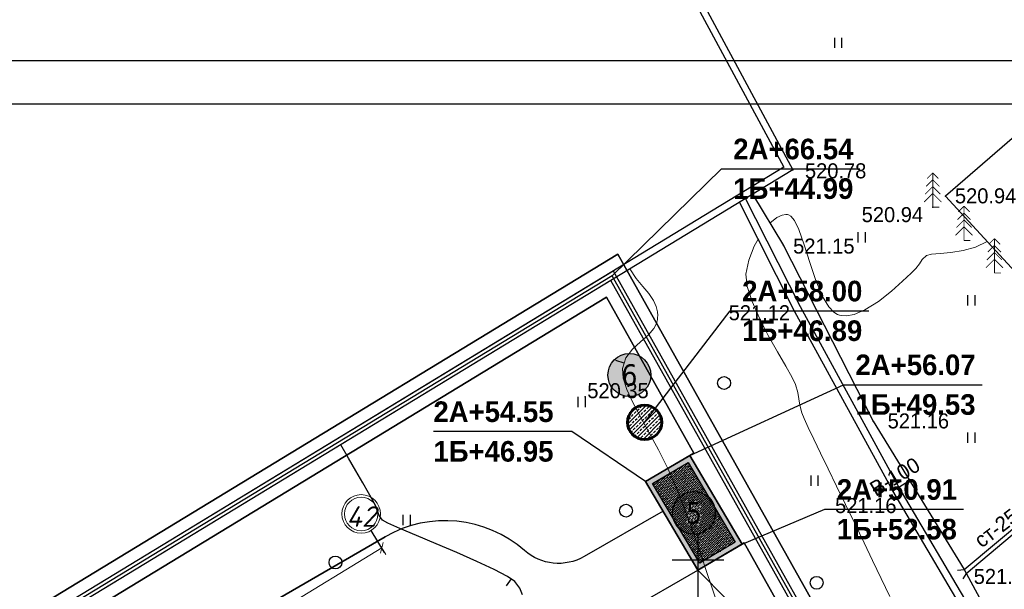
# Model space of a CAD drawing. Header units: millimetres. Extents: x 767170 to 66149698, y -983507 to 2493658.
# Tile 164 of 256: x 2419875 to 2477270, y -509370 to -476194. Entities that reach past the tile are written whole.
import ezdxf
from ezdxf.enums import TextEntityAlignment as Align

# ---------------------------------------------------------------- set-up
doc = ezdxf.new("R2010")
doc.units = ezdxf.units.MM
doc.linetypes.add('Д_ТРОТ_ТРУБА', pattern=[3, 1.5, -1.5])
for name, color, linetype in [('(001) Сетка', 92, 'Continuous'), ('(004) Точки рельефа', 7, 'Continuous'), ('(014) Водопровод', 5, 'ИК_Водопровод -------в--------'), ('(022) Возд. Линии', 7, 'Continuous'), ('(025) Дорога', 7, 'Continuous'), ('(027) Гидрография', 7, 'Continuous'), ('(028) Гидротехн.', 7, 'Continuous'), ('(031) Горизонтали', 42, 'Continuous'), ('(036) Растительность', 7, 'Continuous'), ('(038) Деревья', 7, 'Continuous'), ('(040) Ограда', 7, 'Continuous'), ('A_STROYSETKA', 5, 'Continuous'), ('G_KOORD', 7, 'Continuous'), ('GLUXOY OG', 7, 'Continuous'), ('os', 3, 'Continuous')]:
    doc.layers.add(name, color=color, linetype=linetype)
doc.layers.add('(032) Горизонтали утолщенные', color=32, linetype='Continuous', lineweight=30)
doc.layers.add('(042) Бергштрих', color=32, linetype='Continuous', lineweight=30)
doc.styles.add('BLACK', font='tahomabd.ttf')
doc.styles.add('BM-431', font='txt')
doc.styles.add('D-431', font='txt')
doc.styles.add('FAYZXON', font='GOTHICB.TTF')
doc.styles.get("Standard").update_dxf_attribs({"font": 'isocpeui.ttf'})
doc.styles.add('Tahoma', font='tahoma.ttf')
doc.linetypes.add('GAZ_VOZDUSH', pattern='A,1,-2,["~",Standard,S=3,R=0,X=-1.5,Y=-1.5],-1,10', length=14)
doc.linetypes.add('ИК_Водопровод -------в--------', pattern='A,9,-0.6,["В",Standard,S=1.2,R=0,X=0,Y=-0.6],-1.2', length=10.8)
doc.linetypes.add('ОГРАДА_БЕТ', pattern='A,4,["|",Standard,S=0.8,R=0,X=0,Y=-0.8],4', length=8)
doc.linetypes.add('ОГРАДА_ГЛИН', pattern='A,4,["|",Standard,S=0.8,R=0,X=0,Y=-0.8],0.5,["|",Standard,S=0.8,R=0,X=0,Y=-0.8],3.5', length=8)
doc.dimstyles.new('genplan dimension', dxfattribs={"dimtxt": 1100, "dimasz": 450, "dimexe": 450, "dimexo": 0, "dimgap": 80, "dimtad": 1, "dimlfac": 0.001, "dimtxsty": 'BLACK', "dimblk": 'OBLIQUE', "dimcen": 0, "dimclrd": 186, "dimclre": 186, "dimclrt": 186, "dimadec": 1, "dimazin": 0, "dimtfac": 1, "dimtmove": 0, "dimatfit": 3, "dimldrblk": 'OBLIQUE', "dimfxl": 1, "dimlwd": 9, "dimlwe": 9, "dimarcsym": 0})

# ---------------------------------------------------------------- blocks, each defined once
blk = doc.blocks.new('A11111111111')
blk.add_lwpolyline([(-186450, -2503181), (654550, -2503181), (654550, -1909181), (-186450, -1909181)], close=True)
blk.add_lwpolyline([(649550, -2498181), (-166450, -2498181), (-166450, -1914181), (649550, -1914181), (649550, -2498181)])
blk = doc.blocks.new('d')
at = {"layer": '(038) Деревья'}
blk.add_ellipse((0, 0), major_axis=(0.265, 0.265), ratio=1, start_param=5.497787, end_param=11.780972, dxfattribs=at)
blk = doc.blocks.new('I04010')
for p, q in [((-0.412273, 0.007146), (-0.412273, 1.207146)), ((0.387727, 1.207146), (0.387727, 0.007146))]:
    blk.add_line(p, q)
blk = doc.blocks.new('Setka')
at = {"layer": '(001) Сетка'}
for p, q in [((0, 1.5), (0, -1.5)), ((-1.5, 0), (1.5, 0))]:
    blk.add_line(p, q, dxfattribs=at)
blk = doc.blocks.new('ell-flat-31-flat-1')
at = {"layer": '(038) Деревья', "const_width": 0.05}
for points in [[(0, 2), (-0.329, 1.671)], [(0, 0), (0, 2)], [(0, 2), (0.329, 1.671)], [(0, 1.2), (-0.443, 0.757)], [(0, 1.6), (-0.386, 1.214)], [(0, 1.6), (0.386, 1.214)], [(0, 1.2), (0.443, 0.757)], [(0, 0.8), (-0.5, 0.3)], [(0, 0.8), (0.5, 0.3)], [(0, 0), (0.375, 0)]]:
    blk.add_lwpolyline(points, dxfattribs=at)
blk = doc.blocks.new('ell-flat-30-flat-1')
at = {"layer": '(038) Деревья', "const_width": 0.05}
for points in [[(0, 2), (-0.329, 1.671)], [(0, 0), (0, 2)], [(0, 2), (0.329, 1.671)], [(0, 1.2), (-0.443, 0.757)], [(0, 1.6), (-0.386, 1.214)], [(0, 1.6), (0.386, 1.214)], [(0, 1.2), (0.443, 0.757)], [(0, 0.8), (-0.5, 0.3)], [(0, 0.8), (0.5, 0.3)], [(0, 0), (0.375, 0)]]:
    blk.add_lwpolyline(points, dxfattribs=at)
blk = doc.blocks.new('ell-flat-2-flat-1-flat-1')
at = {"layer": '(038) Деревья', "const_width": 0.05}
for points in [[(0, 2), (-0.329, 1.671)], [(0, 0), (0, 2)], [(0, 2), (0.329, 1.671)], [(0, 1.2), (-0.443, 0.757)], [(0, 1.6), (-0.386, 1.214)], [(0, 1.6), (0.386, 1.214)], [(0, 1.2), (0.443, 0.757)], [(0, 0.8), (-0.5, 0.3)], [(0, 0.8), (0.5, 0.3)], [(0, 0), (0.375, 0)]]:
    blk.add_lwpolyline(points, dxfattribs=at)
blk = doc.blocks.new('Topo Xos')
at = {"layer": '(004) Точки рельефа', "color": 7, "linetype": 'ByBlock', "lineweight": -2, "transparency": 16777216}
for p in [(12.191, 86.678), (21.093, 85.142), (20.345, 84.498), (11.646, 82.259), (12.311, 78.406), (0.083, 73.456), (16.876, 72.039), (18.022, 67.982), (22.166, 63.397)]:
    blk.add_point(p, dxfattribs=at)
at = {"layer": '(014) Водопровод', "linetype": 'GAZ_VOZDUSH', "ltscale": 600, "transparency": 16777216, "flags": 128}
blk.add_lwpolyline([(18.022, 67.982), (18.995, 68.578)], dxfattribs=at)
at = {"layer": '(025) Дорога', "linetype": 'Д_ТРОТ_ТРУБА', "ltscale": 600, "transparency": 16777216, "flags": 128}
blk.add_lwpolyline([(99.783, 96.359), (81.261, 80.871), (79.873, 79.57), (70.051, 72.807), (56.622, 62.274), (54.558, 61.518), (53.68, 61.811), (32.281, 80.713), (26.369, 89.721), (21.093, 85.142), (27.429, 78.24), (30.299, 75.145), (47.207, 58.978), (47.207, 58.089), (46.917, 57.221), (40.095, 52.309), (39.685, 52.197), (38.937, 52.632), (35.136, 54.564), (29.406, 50.307), (28.79, 49.703), (16.153, 44.516), (-0.591, 35.942), (-24.605, 23.734), (-48.954, 6.205), (-66.505, -8.957), (-67.48, -9.839), (-65.697, -11.809), (-57.59, -4.347), (-33.316, 13.061), (-16.501, 22.086), (-6.597, 26.99), (15.605, 38.679), (30.23, 47.182), (32.409, 47.967), (35.053, 48.313), (36.822, 48.066), (37.918, 47.751), (42.827, 40.385), (42.954, 39.015), (42.024, 37.291), (39.682, 34.553), (40.811, 32.704), (40.811, 32.704), (40.811, 32.704)], dxfattribs=at)
at = {"layer": '(028) Гидротехн.', "color": 3, "linetype": 'Д_ТРОТ_ТРУБА', "ltscale": 600, "transparency": 16777216, "flags": 128}
blk.add_lwpolyline([(29.105, 49.997), (18.337, 68.276), (12.626, 78.7), (9.39, 85.078)], dxfattribs=at)
at = {"layer": '(028) Гидротехн.', "ltscale": 600, "transparency": 16777216}
for points in [[(9.842, 85.251), (11.646, 82.259), (16.876, 72.039), (22.166, 63.397), (28.014, 52.634), (29.406, 50.307)], [(28.79, 49.703), (18.022, 67.982), (12.311, 78.406), (9.075, 84.785)]]:
    blk.add_lwpolyline(points, dxfattribs=at)
at = {"layer": '(028) Гидротехн.', "linetype": 'Д_ТРОТ_ТРУБА', "ltscale": 600, "transparency": 16777216}
for points in [[(22.166, 63.397), (26.985, 67.43)], [(22.288, 63.173), (27.146, 67.239)]]:
    blk.add_lwpolyline(points, dxfattribs=at)
at = {"layer": '(031) Горизонтали', "color": 42, "linetype": 'Continuous', "lineweight": 0, "ltscale": 600, "transparency": 16777216}
for points in [[(10.856, 83.569), (11.262, 83.893), (11.572, 84.036), (11.772, 84.074), (11.87, 84.075), (11.942, 84.06), (12.081, 83.975), (12.282, 83.723), (12.538, 83.192), (12.854, 82.305), (13.178, 81.28), (13.529, 80.239), (13.922, 79.3), (14.278, 78.704), (14.575, 78.388), (14.788, 78.254), (14.9, 78.213), (15.033, 78.185), (15.313, 78.172), (15.76, 78.254), (16.389, 78.515), (17.186, 79.012), (17.939, 79.603), (18.59, 80.187), (19.08, 80.661), (19.35, 80.923), (19.58, 81.198), (19.732, 81.453), (19.98, 81.685), (20.277, 81.764), (20.773, 81.81), (21.406, 81.865), (22.115, 81.971), (22.84, 82.17), (23.517, 82.502)], [(17.843, 61.821), (17.339, 62.879), (16.84, 63.924), (16.349, 64.946), (15.805, 66.067), (15.265, 67.175), (14.741, 68.246), (14.248, 69.255), (13.798, 70.178), (13.407, 70.991), (13.087, 71.668), (12.853, 72.187), (12.718, 72.521), (12.591, 72.975), (12.531, 73.342), (12.472, 73.71), (12.35, 74.167), (12.152, 74.579), (11.778, 75.24), (11.292, 76.081), (10.759, 77.034), (10.245, 78.03), (9.814, 79.001), (9.53, 79.878), (9.458, 80.593), (9.621, 81.422), (9.935, 82.234), (10.166, 82.635)], [(7.72, 61.61), (7.447, 62.423), (7.159, 63.28), (6.855, 64.179), (6.53, 65.116), (6.182, 66.089), (5.806, 67.095), (5.401, 68.131), (4.897, 69.279), (4.358, 70.357), (3.817, 71.36), (3.308, 72.284), (2.864, 73.126), (2.518, 73.881), (2.306, 74.544), (2.259, 75.112), (2.451, 75.727), (2.835, 76.222), (3.312, 76.651), (3.782, 77.066), (4.087, 77.425), (4.241, 77.727), (4.297, 77.95), (4.308, 78.07), (4.31, 78.189), (4.295, 78.413), (4.23, 78.714), (4.073, 79.07), (3.791, 79.476), (3.443, 79.884), (3.064, 80.343), (2.686, 80.902)]]:
    blk.add_lwpolyline(points, dxfattribs=at)
at = {"layer": '(032) Горизонтали утолщенные', "color": 32, "linetype": 'Continuous', "lineweight": 30, "ltscale": 600, "transparency": 16777216}
blk.add_lwpolyline([(-3.579, 61.918), (-3.731, 62.302), (-4.019, 62.7), (-4.44, 62.995), (-5.215, 63.397), (-6.238, 63.87), (-7.405, 64.38), (-8.611, 64.893), (-9.752, 65.372), (-10.724, 65.785), (-11.421, 66.095), (-11.739, 66.268), (-11.926, 66.533), (-12.016, 66.802), (-12.145, 67.13), (-12.299, 67.413), (-12.553, 67.865), (-12.887, 68.451), (-13.281, 69.135), (-13.714, 69.884), (-14.167, 70.661)], dxfattribs=at)
at = {"layer": '(040) Ограда', "ltscale": 600, "transparency": 16777216, "flags": 128}
blk.add_lwpolyline([(7.06, 105.873), (2.797, 103.255), (11.659, 86.823), (-65.034, 40.217), (-128.016, 1.963), (-48.288, -119.227), (-43.67, -125.768)], dxfattribs=at)
at = {"layer": '(040) Ограда', "linetype": 'ОГРАДА_БЕТ', "ltscale": 600, "transparency": 16777216, "flags": 128}
blk.add_lwpolyline([(7.61, 105.742), (3.328, 103.112), (12.191, 86.678), (-64.827, 39.875), (-127.454, 1.836), (-47.958, -119.002), (-43.344, -125.537)], dxfattribs=at)
at = {"layer": '(042) Бергштрих', "color": 32, "linetype": 'Continuous', "lineweight": 30, "ltscale": 600, "transparency": 16777216}
for p, q in [((2.355, 75.42), (1.878, 75.569)), ((-4.23, 62.847), (-4.517, 62.438))]:
    blk.add_line(p, q, dxfattribs=at)
at = {"ltscale": 600, "transparency": 16777216}
blk.add_lwpolyline([(21.785, 63.361), (22.166, 63.397), (22.288, 63.173), (22.096, 62.85)], dxfattribs=at)
at = {"layer": '(001) Сетка', "transparency": 16777216}
blk.add_blockref('Setka', (6.659, 63.968), dxfattribs=at)
at = {"layer": '(022) Возд. Линии', "transparency": 16777216}
for name, p in [('ell-flat-2-flat-1-flat-1', (20.345, 84.498)), ('ell-flat-31-flat-1', (22.166, 82.557)), ('ell-flat-30-flat-1', (23.939, 80.668))]:
    blk.add_blockref(name, p, dxfattribs=at)
at = {"layer": '(036) Растительность', "linetype": 'Continuous', "transparency": 16777216, "xscale": 0.5, "yscale": 0.5, "zscale": 0.5}
for p in [(14.838, 93.769), (16.202, 82.446), (22.601, 78.779), (-0.111, 72.852), (22.601, 70.764), (13.461, 68.262), (-10.319, 65.969)]:
    blk.add_blockref('I04010', p, dxfattribs=at)
at = {"layer": '(038) Деревья', "linetype": 'Continuous', "transparency": 16777216}
for p in [(8.181, 74.259), (2.463, 66.823), (-14.474, 63.806), (13.575, 62.621)]:
    blk.add_blockref('d', p, dxfattribs=at)
at = {"layer": '(004) Точки рельефа', "linetype": 'ByBlock', "transparency": 16777216, "char_height": 0.875, "attachment_point": 4, "style": 'D-431'}
for s, insert in [('520.78', (12.894, 86.611)), ('520.94', (21.636, 85.155)), ('520.94', (16.202, 84.061)), ('521.15', (12.207, 82.229)), ('521.12', (8.447, 78.346)), ('520.35', (0.208, 73.806)), ('521.16', (17.714, 72.045)), ('521.16', (14.652, 67.115)), ('521.33', (22.732, 62.986))]:
    blk.add_mtext(s, dxfattribs=dict(at, insert=insert))
at = {"layer": '(014) Водопровод', "color": 0, "linetype": 'Continuous', "transparency": 16777216, "style": 'BM-431'}
blk.add_text('В-100', height=0.875, rotation=30.93146, dxfattribs=at).set_placement((17.022, 67.624))
at = {"layer": '(027) Гидрография', "color": 0, "transparency": 16777216, "style": 'D-431'}
blk.add_text('ст-250', height=0.875, rotation=37.10096, dxfattribs=at).set_placement((23.191, 64.616))
blk = doc.blocks.new('_Oblique')
at = {"color": 0, "linetype": 'ByBlock', "lineweight": -2}
blk.add_line((-0.5, -0.5), (0.5, 0.5), dxfattribs=at)
blk = doc.blocks.new('*D288')
at = {"color": 186, "lineweight": 9, "transparency": 16777216}
for p, q in [((2255842, -554331), (2330362, -509047)), ((2330350, -509027), (2330595, -509431)), ((2255830, -554312), (2256076, -554716))]:
    blk.add_line(p, q, dxfattribs=at)
for p, xscale, yscale, zscale, rotation in [((2330362, -509047), 450.0000000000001, 450.0000000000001, 450.0000000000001, 31.28656990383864), ((2255842, -554331), 450, 450, 450, 211.2865699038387)]:
    blk.add_blockref('_Oblique', p, dxfattribs=dict(at, xscale=xscale, yscale=yscale, zscale=zscale, rotation=rotation))
at = {"color": 186, "transparency": 16777216, "insert": (2292697, -531023), "char_height": 1100, "attachment_point": 5, "rotation": 31.28657, "style": 'BLACK'}
blk.add_mtext('87,2', dxfattribs=at)
blk = doc.blocks.new('A$C18630a96')
at = {"true_color": 0x616161}
h = blk.add_hatch(color=251, dxfattribs=at)
h.dxf.hatch_style = 1
h.paths.add_polyline_path([(-2413, 1705), (-351, 2934), (2413, -1705), (351, -2934)], flags=16)
h.paths.add_polyline_path([(-2824, 1810), (-247, 3345), (2824, -1810), (247, -3345)])
h = blk.add_hatch()
h.set_pattern_fill('ANSI36', color=4, scale=30)
h.set_pattern_definition([(45, (-1994671.12, 458052.27), (50.5139407, 185.2177825), [238.125, -47.625, 0, -47.625])])
h.paths.add_polyline_path([(-2413, 1705), (-351, 2934), (2413, -1705), (351, -2934)])
for points in [[(-2824, 1810), (-247, 3345), (2824, -1810), (247, -3345)], [(-2413, 1705), (-351, 2934), (2413, -1705), (351, -2934)]]:
    blk.add_lwpolyline(points, close=True)
blk = doc.blocks.new('A$C21a919d0')
h = blk.add_hatch()
h.set_pattern_fill('ANSI33', color=1, scale=50)
h.set_pattern_definition([(45, (-1779951.2, 462315.66), (-224.506403, 224.506403), []), (45, (-1779726.7, 462315.66), (-224.506403, 224.506403), [158.75, -79.375])])
edge = h.paths.add_edge_path()
edge.add_arc((0, 0), 1000, 0, 360)
at = {"lineweight": 60}
blk.add_circle((0, 0), 1000, dxfattribs=at)
blk = doc.blocks.new('KOORDINIR')
at = {"color": 0}
for tag, p in [('Y', (0, 1.2)), ('X', (0, -3.8))]:
    blk.add_attdef(tag, p, '', height=2.6, dxfattribs=at)
blk = doc.blocks.new('Eksplikatsia')
h = blk.add_hatch(color=2)
h.dxf.hatch_style = 1
edge = h.paths.add_edge_path()
edge.add_arc((0, 0), 1250, 0, 360)
at = {"lineweight": 30}
blk.add_circle((0, 0), 1250, dxfattribs=at)
at = {"color": 1}
blk.add_attdef('№', text='', height=1250, dxfattribs=at).set_placement((0, 0), align=Align.MIDDLE_CENTER)
blk = doc.blocks.new('A$Cccaa34c6')
at = {"layer": 'A_STROYSETKA', "linetype": 'Continuous'}
blk.add_line((150000, 250000), (150000, -7850.6), dxfattribs=at)
blk = doc.blocks.new('A$C2cdd6916')
at = {"layer": 'os', "color": 0}
blk.add_line((19282.185, 52225.76), (18503.206, 53507.631), dxfattribs=at)
at = {"layer": 'os', "color": 0, "lineweight": 0}
for radius in [1125, 975]:
    blk.add_circle((17918.973, 54469.034), radius, dxfattribs=at)
at = {"ltscale": 50}
blk.add_text('42', height=1200, dxfattribs=at).set_placement((17050.986, 53722.371))
dim = blk.add_linear_dim(base=(19119.199, 52493.966), p1=(-55412.06, 7228.836), p2=(19107.367, 52513.437), angle=31.2865699, dimstyle='genplan dimension')
dim.commit()
dim.dimension.update_dxf_attribs({"geometry": '*D288', "text_midpoint": (-18545.182, 30517.578), "insert": (-2311242.442, 561540.579)})

msp = doc.modelspace()

# ---------------------------------------------------------------- block references
at = {"xscale": 0.5, "yscale": 0.5, "zscale": 0.5}
msp.add_blockref('A11111111111', (2361748.15, 475993.25), dxfattribs=at)

# ---------------------------------------------------------------- next in the draw order: block references
at = {"xscale": 1000, "yscale": 1000, "zscale": 1000}
msp.add_blockref('Topo Xos', (2452754.32, -571613.28), dxfattribs=at)

# ---------------------------------------------------------------- next in the draw order: linework, layer by layer
for points in [[(2441355.79, -736834.3), (2438963.79, -738920.39), (2400395.29, -685926.13), (2323754.93, -569428.84), (2454734.55, -489851.54), (2517832.14, -602286.69), (2486575.58, -622966.39), (2486415.24, -626464), (2488363.36, -629103.83), (2467521.85, -647824.51), (2498510.59, -687779.78), (2450636.95, -728888.93), (2451483.64, -729874.71), (2446654.19, -734022.69)], [(2498510.59, -687779.78), (2467521.85, -647824.51), (2488363.36, -629103.83), (2486415.24, -626464), (2486575.58, -622966.39), (2517832.14, -602286.69), (2454734.55, -489851.54), (2323754.93, -569428.84), (2400395.29, -685926.13)], [(2400971, -685527.59), (2324738.53, -569650.32), (2454478.73, -490826.03), (2516903.29, -602061.89), (2485892.61, -622578.92), (2485704.61, -626679.92), (2487422.61, -629007.92), (2466569.61, -647738.92), (2497549.33, -687682.55)], [(2497001.83, -687629.31), (2466025.47, -647690.01), (2486885.04, -628953.11), (2485298.53, -626803.3), (2485502.34, -622357.51), (2516372.52, -601933.43), (2454332.55, -491382.88), (2325300.58, -569776.88), (2401299.98, -685299.86)], [(2459171.41, -501435.7), (2454076.73, -492357.37), (2326284.18, -569998.35), (2401875.69, -684901.32), (2439262.33, -736271.67), (2440245.89, -735413.89)], [(2441172, -506313.63), (2354080.69, -556706.98)], [(2496040.54, -687532.07), (2465073.23, -647604.42), (2485944.29, -628857.21), (2484587.9, -627019.22), (2484819.37, -621970.03), (2515443.67, -601708.63), (2462108.51, -506669.4)]]:
    msp.add_lwpolyline(points)
at = {"lineweight": 30}
for points in [[(2454734.55, -489851.54), (2323754.93, -569428.84)], [(2517832.14, -602286.69), (2454734.55, -489851.54)], [(2324738.53, -569650.32), (2454478.73, -490826.03)], [(2454478.73, -490826.03), (2516903.29, -602061.89)], [(2454332.55, -491382.88), (2325300.58, -569776.88)], [(2516372.52, -601933.43), (2454332.55, -491382.88)], [(2326284.18, -569998.35), (2454076.73, -492357.37)], [(2454076.73, -492357.37), (2326284.18, -569998.35)], [(2454076.73, -492357.37), (2459171.41, -501435.7)], [(2459171.41, -501435.7), (2454076.73, -492357.37)], [(2459171.41, -501435.7), (2456360.35, -503097.47)], [(2456360.35, -503097.47), (2459171.41, -501435.7)], [(2456360.35, -503097.47), (2459413.67, -508262.47)], [(2459413.67, -508262.47), (2456360.35, -503097.47)], [(2441172, -506313.63), (2354080.69, -556706.98)], [(2354080.69, -556706.98), (2441172, -506313.63)], [(2459413.67, -508262.47), (2462108.51, -506669.4)], [(2462108.51, -506669.4), (2459413.67, -508262.47)], [(2462108.51, -506669.4), (2515443.67, -601708.63)], [(2515443.67, -601708.63), (2462108.51, -506669.4)]]:
    msp.add_lwpolyline(points, dxfattribs=at)
msp.add_lwpolyline([(2401875.69, -684901.32), (2346560.45, -600819.32, -0.03415901), (2346009.77, -600038.66), (2345560.43, -599299.23), (2326284.18, -569998.35), (2454076.73, -492357.37), (2459171.41, -501435.7), (2456360.35, -503097.47), (2459413.67, -508262.47), (2462108.51, -506669.4), (2515443.67, -601708.63), (2484819.37, -621970.03), (2484587.9, -627019.22), (2485944.29, -628857.21), (2465073.23, -647604.42), (2496040.54, -687532.07)], format="xyb")
for points in [[(2456360.35, -503097.47), (2459413.67, -508262.47), (2461996.17, -506735.81), (2458942.86, -501570.81)], [(2459413.67, -508262.47), (2456360.35, -503097.47), (2458942.86, -501570.81), (2461996.17, -506735.81)]]:
    msp.add_lwpolyline(points, close=True)
msp.add_lwpolyline([(2420598.1, -693693.53), (2404648.57, -654568.66, -0.16168228), (2404522.93, -652682.08), (2407607.54, -640804.68, -0.20876473), (2409090.16, -638916.69), (2471841.21, -605165.78, 0.14199501), (2475419.01, -601657.59), (2477740.8, -597536.99, -0.1300409), (2478810.97, -596437.2), (2489457.36, -590049.39, 0.40867475), (2491925.51, -580559.85), (2483054.01, -565118.14), (2454123.43, -514761.65, -0.41421356), (2455230.23, -510665.92), (2459413.67, -508262.47), (2457377.97, -504818.87), (2452774.92, -507463.39, -0.32105605), (2449299.65, -507115.23, 0.32190714), (2441172, -506313.63), (2354080.69, -556706.98)], format="xyb", dxfattribs=at)
at = {"layer": 'G_KOORD', "color": 5, "linetype": 'Continuous'}
for points in [[(2454405.64, -491104.45), (2460776.93, -484878.14), (2468853.61, -484878.14)], [(2456300.16, -499648.06), (2461296.75, -493153.06), (2469373.42, -493153.06)], [(2458942.86, -501570.81), (2467901.49, -497451.19), (2475978.17, -497451.19)], [(2456360.35, -503097.47), (2452068.44, -500179.85), (2443991.77, -500179.85)], [(2461996.17, -506735.81), (2466811.79, -504711.9), (2474888.46, -504711.9)], [(2459413.67, -508262.47), (2462862.62, -511753.73), (2470939.29, -511753.73)]]:
    msp.add_lwpolyline(points, dxfattribs=at)
at = {"layer": 'GLUXOY OG', "color": 186, "linetype": 'ОГРАДА_ГЛИН', "lineweight": 30, "ltscale": 400}
for points in [[(2439079.89, -737890.33), (2400971, -685527.59), (2324738.53, -569650.32), (2454478.73, -490826.03), (2516903.29, -602061.89), (2485892.61, -622578.92), (2485704.61, -626679.92), (2487422.61, -629007.92), (2466569.61, -647738.92), (2497549.33, -687682.55)], [(2497001.83, -687629.31), (2466025.47, -647690.01), (2486885.04, -628953.11), (2485298.53, -626803.3), (2485502.34, -622357.51), (2516372.52, -601933.43), (2454332.55, -491382.88), (2325300.58, -569776.88), (2401299.98, -685299.86), (2439146.23, -737301.72)]]:
    msp.add_lwpolyline(points, dxfattribs=at)
at = {"layer": 'GLUXOY OG', "color": 186, "lineweight": 30, "ltscale": 400}
msp.add_lwpolyline([(2497275.58, -687655.93), (2466297.54, -647714.47), (2487153.82, -628980.52), (2485501.57, -626741.61), (2485697.48, -622468.21), (2516637.9, -601997.66), (2454405.64, -491104.45), (2325019.56, -569713.6), (2401135.49, -685413.73), (2439113.06, -737596.03)], dxfattribs=at)

# ---------------------------------------------------------------- next in the draw order: block references
ref = msp.add_blockref('Eksplikatsia', (2455416.43, -496889.28))
ref.add_attrib('№', '6', dxfattribs={"color": 1, "height": 1250, "style": 'Tahoma'}).set_placement((2455416.43, -496889.28), align=Align.MIDDLE_CENTER)
for name, p in [('A$C21a919d0', (2456300.16, -499648.06)), ('A$C2cdd6916', (2421862.53, -559451.45, -3656)), ('A$Cccaa34c6', (2309413.61, -757644.92))]:
    msp.add_blockref(name, p)
at = {"rotation": 179.8061553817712}
msp.add_blockref('A$C18630a96', (2459178.26, -504916.64), dxfattribs=at)
ref = msp.add_blockref('Eksplikatsia', (2459178.26, -504916.64))
ref.add_attrib('№', '5', dxfattribs={"color": 1, "height": 1250, "style": 'Tahoma'}).set_placement((2459178.26, -504916.64), align=Align.MIDDLE_CENTER)
at = {"layer": 'G_KOORD', "color": 5}
ref = msp.add_blockref('KOORDINIR', (2461469.24, -484878.14), dxfattribs=dict(at, xscale=461.5384615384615, yscale=461.5384615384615, zscale=461.5384615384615))
ref.add_attrib('Y', '2А+66.54', (2461469.24, -484324.29), dxfattribs={"layer": '0', "color": 0, "height": 1200, "style": 'FAYZXON'})
ref.add_attrib('X', '1Б+44.99', (2461469.24, -486631.98), dxfattribs={"layer": '0', "color": 0, "height": 1200, "style": 'FAYZXON'})
ref = msp.add_blockref('KOORDINIR', (2461989.06, -493153.06), dxfattribs=dict(at, xscale=461.5384615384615, yscale=461.5384615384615, zscale=461.5384615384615))
ref.add_attrib('Y', '2А+58.00', (2461989.06, -492599.21), dxfattribs={"layer": '0', "color": 0, "height": 1200, "style": 'FAYZXON'})
ref.add_attrib('X', '1Б+46.89', (2461989.06, -494906.9), dxfattribs={"layer": '0', "color": 0, "height": 1200, "style": 'FAYZXON'})
ref = msp.add_blockref('KOORDINIR', (2468593.8, -497451.19), dxfattribs=dict(at, xscale=461.5384615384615, yscale=461.5384615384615, zscale=461.5384615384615))
ref.add_attrib('Y', '2А+56.07', (2468593.8, -496897.34), dxfattribs={"layer": '0', "color": 0, "height": 1200, "style": 'FAYZXON'})
ref.add_attrib('X', '1Б+49.53', (2468593.8, -499205.03), dxfattribs={"layer": '0', "color": 0, "height": 1200, "style": 'FAYZXON'})
ref = msp.add_blockref('KOORDINIR', (2443991.77, -500179.85), dxfattribs=dict(at, xscale=461.5384615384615, yscale=461.5384615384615, zscale=461.5384615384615))
ref.add_attrib('Y', '2А+54.55', (2443991.77, -499626.01), dxfattribs={"layer": '0', "color": 0, "height": 1200, "style": 'FAYZXON'})
ref.add_attrib('X', '1Б+46.95', (2443991.77, -501933.7), dxfattribs={"layer": '0', "color": 0, "height": 1200, "style": 'FAYZXON'})
ref = msp.add_blockref('KOORDINIR', (2467504.09, -504711.9), dxfattribs=dict(at, xscale=461.5384615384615, yscale=461.5384615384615, zscale=461.5384615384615))
ref.add_attrib('Y', '2А+50.91', (2467504.09, -504158.05), dxfattribs={"layer": '0', "color": 0, "height": 1200, "style": 'FAYZXON'})
ref.add_attrib('X', '1Б+52.58', (2467504.09, -506465.74), dxfattribs={"layer": '0', "color": 0, "height": 1200, "style": 'FAYZXON'})

doc.saveas('drawing.dxf')
